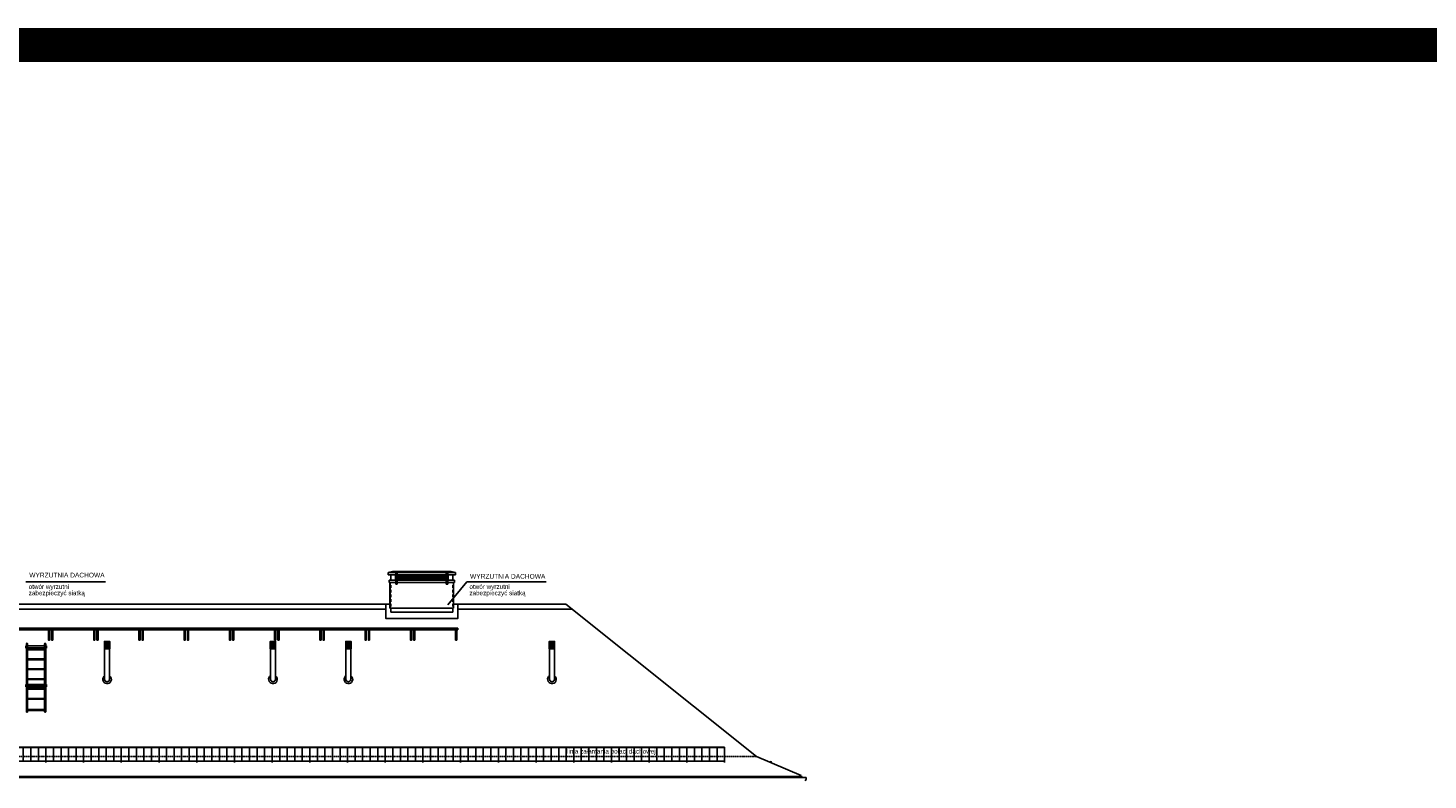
# Model space of a CAD drawing. Header units: inches. Extents: x -281236 to -70395, y 38777 to 102341.
# Tile 223 of 244: x -106480 to -102767, y 48727 to 50721. Entities that reach past the tile are written whole.
import ezdxf

# ---------------------------------------------------------------- set-up
doc = ezdxf.new("R2010")
doc.units = ezdxf.units.IN
doc.header["$MEASUREMENT"] = 0
doc.linetypes.add('DASHED', pattern=[0.75, 0.5, -0.25])
doc.linetypes.add('HIDDEN', pattern=[0.375, 0.25, -0.125])
doc.layers.get('0').update_dxf_attribs({"color": 101})
for name, color, linetype in [('Fas--widok-glowna', 7, 'Continuous'), ('Fas-okno-widok', 8, 'Continuous'), ('Ins-kan', 54, 'Continuous'), ('L_CIENKA', 8, 'Continuous'), ('Opis-spadki', 61, 'Continuous'), ('PRZERYWANA', 8, 'HIDDEN'), ('Sc-cegla pelna-hatch', 8, 'Continuous'), ('Sch-opis', 51, 'Continuous')]:
    doc.layers.add(name, color=color, linetype=linetype)
doc.styles.add('arial', font='ARIAL.TTF', dxfattribs={"width": 0.75})
doc.styles.add('TYTUL2', font='ARIAL.TTF')

# ---------------------------------------------------------------- blocks, each defined once
blk = doc.blocks.new('drabina')
at = {"layer": 'L_CIENKA'}
for p, q in [((-3.6, 3), (176.4, 3)), ((-3.6, 0), (176.4, 0)), ((0, 0), (0, -45)), ((2, 0), (2, -45)), ((30, 0), (30, -45)), ((32, 0), (32, -45)), ((56.1, 0), (56.1, -45)), ((58.1, 0), (58.1, -45)), ((62.5, 5.1), (62.5, 3)), ((64, 5.1), (62.5, 5.1)), ((62.5, 0), (62.5, -45)), ((64, 5.1), (64, 3)), ((64, 5.1), (68.6, 5.1)), ((64, 0), (64, -45)), ((68.6, 5.1), (68.6, 3)), ((68.6, 0), (68.6, -45)), ((82.1, 0), (82.1, -45)), ((84.1, 0), (84.1, -45)), ((108.2, 0), (108.2, -45)), ((110.2, 0), (110.2, -45)), ((134.3, 0), (134.3, -45)), ((136.3, 0), (136.3, -45)), ((160.3, 0), (160.3, -45)), ((162.3, 0), (162.3, -45)), ((166.2, 5.1), (164.6, 5.1)), ((164.6, 5.1), (164.6, 3)), ((164.6, 0), (164.6, -45)), ((166.2, 5.1), (170.8, 5.1)), ((166.2, 5.1), (166.2, 3)), ((166.2, 0), (166.2, -45)), ((170.8, 5.1), (170.8, 3)), ((170.8, 0), (170.8, -45)), ((-3.6, -45), (176.4, -45)), ((-3.6, -48), (176.4, -48)), ((62.5, -50.1), (62.5, -48)), ((64, -50.1), (62.5, -50.1)), ((64, -50.1), (64, -48)), ((64, -50.1), (68.6, -50.1)), ((68.6, -50.1), (68.6, -48)), ((164.6, -50.1), (164.6, -48)), ((166.2, -50.1), (164.6, -50.1)), ((166.2, -50.1), (166.2, -48)), ((166.2, -50.1), (170.8, -50.1)), ((170.8, -50.1), (170.8, -48))]:
    blk.add_line(p, q, dxfattribs=at)
for centre, start, end in [((-3.6, 1.5), 90, 270), ((176.4, 1.5), 270, 90), ((-3.6, -46.5), 90, 270), ((176.4, -46.5), 270, 90)]:
    blk.add_arc(centre, 1.5, start, end, dxfattribs=at)
blk = doc.blocks.new('płotekśśśś')
at = {"layer": 'L_CIENKA'}
for p, q in [((0, 0), (200, 0)), ((0, 0), (0, -41.1)), ((200, 0), (200, -41.1)), ((0, -0.8), (200, -0.8)), ((0, -20.8), (0, -22.6)), ((20, -0.8), (20, -37.6)), ((40, -0.8), (40, -37.6)), ((60, -0.8), (60, -37.6)), ((80, -0.8), (80, -37.6)), ((100, -0.8), (100, -41.1)), ((120, -0.8), (120, -37.6)), ((140, -0.8), (140, -37.6)), ((160, -0.8), (160, -37.6)), ((180, -0.8), (180, -37.6)), ((0, -37.6), (200, -37.6))]:
    blk.add_line(p, q, dxfattribs=at)

msp = doc.modelspace()

# ---------------------------------------------------------------- hatches: boundary and pattern name
at = {"layer": 'Fas-okno-widok'}
h = msp.add_hatch(dxfattribs=at)
h.set_pattern_fill('ANSI32', color=256, scale=0.2, angle=45, style=0)
h.set_pattern_definition([(90, (274378.6144, 102223.9823), (-1.905, 3e-16), []), (90, (274379.2494, 102224.6173), (-1.905, 3e-16), [])])
h.paths.add_polyline_path([(-106262.99, 49094.87), (-106276.99, 49094.87), (-106276.99, 49074.87), (-106262.99, 49074.87)])
h = msp.add_hatch(dxfattribs=at)
h.set_pattern_fill('ANSI32', color=256, scale=0.2, angle=45, style=0)
h.set_pattern_definition([(90, (274818.6144, 102223.9823), (-1.905, 3e-16), []), (90, (274819.2494, 102224.6173), (-1.905, 3e-16), [])])
h.paths.add_polyline_path([(-105822.99, 49094.87), (-105836.99, 49094.87), (-105836.99, 49074.87), (-105822.99, 49074.87)])
h = msp.add_hatch(dxfattribs=at)
h.set_pattern_fill('ANSI32', color=256, scale=0.2, angle=45, style=0)
h.set_pattern_definition([(90, (275018.6144, 102223.9823), (-1.905, 3e-16), []), (90, (275019.2494, 102224.6173), (-1.905, 3e-16), [])])
h.paths.add_polyline_path([(-105622.99, 49094.87), (-105636.99, 49094.87), (-105636.99, 49074.87), (-105622.99, 49074.87)])
h = msp.add_hatch(dxfattribs=at)
h.set_pattern_fill('ANSI32', color=256, scale=0.2, angle=45, style=0)
h.set_pattern_definition([(90, (275558.6144, 102223.9823), (-1.905, 3e-16), []), (90, (275559.2494, 102224.6173), (-1.905, 3e-16), [])])
h.paths.add_polyline_path([(-105082.99, 49094.87), (-105096.99, 49094.87), (-105096.99, 49074.87), (-105082.99, 49074.87)])
at = {"layer": 'L_CIENKA'}
h = msp.add_hatch(dxfattribs=at)
h.set_pattern_fill('ANSI37', color=256, scale=20, angle=-90, style=0)
h.set_pattern_definition([(315, (-4379.6696, -16501.8506), (1.767766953, 1.767766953), []), (45, (-4379.6696, -16501.8506), (-1.767766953, 1.767766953), [])])
h.paths.add_polyline_path([(-105368.25, 49270.26), (-105435.25, 49270.26), (-105500.25, 49270.26), (-105500.25, 49258.26), (-105435.25, 49258.26), (-105368.25, 49258.26)])

# ---------------------------------------------------------------- linework, layer by layer
at = {"layer": 'Fas--widok-glowna'}
for p, q in [((-105053.38, 49193.86), (-105350.75, 49193.86)), ((-105053.38, 49193.86), (-104547.93, 48789.5)), ((-104547.93, 48789.5), (-104429.13, 48739.51)), ((-104429.13, 48739.51), (-104430.29, 48736.78)), ((-104430.29, 48736.78), (-104430.29, 48734.48))]:
    msp.add_line(p, q, dxfattribs=at)
msp.add_lwpolyline([(-105519.75, 49193.86), (-106519.75, 49193.86)], dxfattribs=at)
at = {"layer": 'Fas-okno-widok'}
for points in [[(-106276.99, 49074.87), (-106262.99, 49074.87), (-106262.99, 49094.87), (-106276.99, 49094.87)], [(-105836.99, 49074.87), (-105822.99, 49074.87), (-105822.99, 49094.87), (-105836.99, 49094.87)], [(-105636.99, 49074.87), (-105622.99, 49074.87), (-105622.99, 49094.87), (-105636.99, 49094.87)], [(-105096.99, 49074.87), (-105082.99, 49074.87), (-105082.99, 49094.87), (-105096.99, 49094.87)]]:
    msp.add_lwpolyline(points, close=True, dxfattribs=at)
at = {"layer": 'Ins-kan'}
for p, q in [((-104427.82, 48734.48), (-104417.87, 48733.94)), ((-104416.82, 48727.47), (-104418.83, 48725.48)), ((-104416.23, 48733.94), (-104417.87, 48733.94)), ((-104416.23, 48733.94), (-104416.23, 48728.89))]:
    msp.add_line(p, q, dxfattribs=at)
msp.add_lwpolyline([(-104427.82, 48734.48), (-106774.12, 48734.48)], dxfattribs=at)
msp.add_arc((-104418.23, 48728.89), 2, 314.75573, 0, dxfattribs=at)
at = {"layer": 'L_CIENKA'}
for p, q in [((-105512.75, 49280.26), (-105524.75, 49277.26)), ((-105524.75, 49277.26), (-105524.75, 49271.26)), ((-105345.75, 49277.26), (-105524.75, 49277.26)), ((-105357.75, 49280.26), (-105512.75, 49280.26)), ((-105504.25, 49276.26), (-105500.25, 49276.26)), ((-105504.25, 49271.26), (-105504.25, 49276.26)), ((-105500.25, 49271.26), (-105500.25, 49276.26)), ((-105366.25, 49276.26), (-105370.25, 49276.26)), ((-105370.25, 49271.26), (-105370.25, 49276.26)), ((-105366.25, 49271.26), (-105366.25, 49276.26)), ((-105357.75, 49280.26), (-105345.75, 49277.26)), ((-105345.75, 49271.26), (-105345.75, 49277.26)), ((-105345.75, 49271.26), (-105524.75, 49271.26)), ((-105521.75, 49257.35), (-105521.75, 49251.35)), ((-105521.75, 49257.35), (-105435.25, 49257.35)), ((-105521.75, 49251.35), (-105435.25, 49251.35)), ((-105519.75, 49183.02), (-105519.75, 49251.35)), ((-105517.25, 49271.26), (-105517.25, 49257.35)), ((-105517.25, 49271.26), (-105517.25, 49257.76)), ((-105505.25, 49257.76), (-105505.25, 49271.26)), ((-105505.25, 49257.35), (-105505.25, 49271.26)), ((-105504.25, 49257.26), (-105504.25, 49271.26)), ((-105504.25, 49246.26), (-105504.25, 49257.76)), ((-105500.25, 49246.26), (-105504.25, 49246.26)), ((-105500.25, 49257.26), (-105500.25, 49271.26)), ((-105500.25, 49246.26), (-105500.25, 49257.26)), ((-105348.75, 49257.35), (-105435.25, 49257.35)), ((-105348.75, 49251.35), (-105435.25, 49251.35)), ((-105370.25, 49257.26), (-105370.25, 49271.26)), ((-105370.25, 49246.26), (-105370.25, 49257.26)), ((-105370.25, 49246.26), (-105366.25, 49246.26)), ((-105366.25, 49257.26), (-105366.25, 49271.26)), ((-105366.25, 49246.26), (-105366.25, 49257.76)), ((-105365.25, 49257.76), (-105365.25, 49271.26)), ((-105365.25, 49257.35), (-105365.25, 49271.26)), ((-105353.25, 49271.26), (-105353.25, 49257.76)), ((-105350.75, 49183.02), (-105350.75, 49251.35)), ((-105348.75, 49257.35), (-105348.75, 49251.35)), ((-106509.1, 49180.74), (-105530.39, 49180.74)), ((-105519.75, 49183.02), (-105350.75, 49183.02)), ((-105517.25, 49172.13), (-105517.25, 49183.02)), ((-105353.25, 49172.13), (-105517.25, 49172.13)), ((-105353.25, 49183.02), (-105353.25, 49172.13)), ((-105353.25, 49172.13), (-105353.25, 49183.02)), ((-105340.1, 49180.74), (-105036.99, 49180.74)), ((-105508.6, 49155.21), (-105398.75, 49155.21)), ((-106276.39, 48993.54), (-106276.39, 49074.87)), ((-106263.5, 48993.54), (-106263.5, 49074.87)), ((-105836.39, 48993.54), (-105836.39, 49074.87)), ((-105823.5, 48993.54), (-105823.5, 49074.87)), ((-105636.39, 48993.54), (-105636.39, 49074.87)), ((-105623.5, 48993.54), (-105623.5, 49074.87)), ((-105096.39, 48993.54), (-105096.39, 49074.87)), ((-105083.5, 48993.54), (-105083.5, 49074.87)), ((-104509.32, 48777.59), (-104510.87, 48773.9)), ((-104508.39, 48777.2), (-104509.95, 48773.52)), ((-104430.29, 48736.78), (-106773.74, 48736.78)), ((-104429.97, 48737.53), (-104427.09, 48736.31)), ((-104429.85, 48737.81), (-104426.77, 48736.5)), ((-104428.17, 48736.22), (-104428.4, 48736.02)), ((-104426.95, 48734.33), (-104428.4, 48736.02)), ((-104427.19, 48735.07), (-104428.17, 48736.22)), ((-104427.09, 48736.31), (-104427.19, 48735.07)), ((-104426.77, 48736.5), (-104426.95, 48734.33))]:
    msp.add_line(p, q, dxfattribs=at)
at = {"layer": 'L_CIENKA', "linetype": 'DASHED'}
msp.add_line((-104547.93, 48789.5), (-106870.68, 48789.5), dxfattribs=at)
at = {"layer": 'L_CIENKA'}
for points in [[(-105435.25, 49270.26), (-105502.25, 49270.26), (-105502.25, 49258.26), (-105435.25, 49258.26)], [(-105435.25, 49270.26), (-105368.25, 49270.26), (-105368.25, 49258.26), (-105435.25, 49258.26)], [(-105530.39, 49193.86), (-105530.39, 49155.21), (-105471.74, 49155.21)], [(-105340.1, 49193.86), (-105340.1, 49155.21), (-105398.75, 49155.21)], [(-106425.53, 49125.91), (-106425.53, 49098.47), (-106422.53, 49098.47), (-106422.53, 49125.91)], [(-106413.96, 49125.91), (-106413.96, 49098.47), (-106416.96, 49098.47), (-106416.96, 49125.91)], [(-106305.53, 49125.91), (-106305.53, 49098.47), (-106302.53, 49098.47), (-106302.53, 49125.91)], [(-106293.96, 49125.91), (-106293.96, 49098.47), (-106296.96, 49098.47), (-106296.96, 49125.91)], [(-106185.53, 49125.91), (-106185.53, 49098.47), (-106182.53, 49098.47), (-106182.53, 49125.91)], [(-106173.96, 49125.91), (-106173.96, 49098.47), (-106176.96, 49098.47), (-106176.96, 49125.91)], [(-106065.53, 49125.91), (-106065.53, 49098.47), (-106062.53, 49098.47), (-106062.53, 49125.91)], [(-106053.96, 49125.91), (-106053.96, 49098.47), (-106056.96, 49098.47), (-106056.96, 49125.91)], [(-105945.53, 49125.91), (-105945.53, 49098.47), (-105942.53, 49098.47), (-105942.53, 49125.91)], [(-105933.96, 49125.91), (-105933.96, 49098.47), (-105936.96, 49098.47), (-105936.96, 49125.91)], [(-105825.53, 49125.91), (-105825.53, 49098.47), (-105822.53, 49098.47), (-105822.53, 49125.91)], [(-105813.96, 49125.91), (-105813.96, 49098.47), (-105816.96, 49098.47), (-105816.96, 49125.91)], [(-105705.53, 49125.91), (-105705.53, 49098.47), (-105702.53, 49098.47), (-105702.53, 49125.91)], [(-105693.96, 49125.91), (-105693.96, 49098.47), (-105696.96, 49098.47), (-105696.96, 49125.91)], [(-105585.53, 49125.91), (-105585.53, 49098.47), (-105582.53, 49098.47), (-105582.53, 49125.91)], [(-105573.96, 49125.91), (-105573.96, 49098.47), (-105576.96, 49098.47), (-105576.96, 49125.91)], [(-105465.53, 49125.91), (-105465.53, 49098.47), (-105462.53, 49098.47), (-105462.53, 49125.91)], [(-105453.96, 49125.91), (-105453.96, 49098.47), (-105456.96, 49098.47), (-105456.96, 49125.91)], [(-105345.53, 49125.91), (-105345.53, 49098.47), (-105342.53, 49098.47), (-105342.53, 49125.91)]]:
    msp.add_lwpolyline(points, dxfattribs=at)
for points in [[(-106419.75, 49125.91), (-106539.75, 49125.91), (-106539.75, 49129.91), (-106419.75, 49129.91)], [(-106299.75, 49125.91), (-106419.75, 49125.91), (-106419.75, 49129.91), (-106299.75, 49129.91)], [(-106179.75, 49125.91), (-106299.75, 49125.91), (-106299.75, 49129.91), (-106179.75, 49129.91)], [(-106059.75, 49125.91), (-106179.75, 49125.91), (-106179.75, 49129.91), (-106059.75, 49129.91)], [(-105939.75, 49125.91), (-106059.75, 49125.91), (-106059.75, 49129.91), (-105939.75, 49129.91)], [(-105819.75, 49125.91), (-105939.75, 49125.91), (-105939.75, 49129.91), (-105819.75, 49129.91)], [(-105699.75, 49125.91), (-105819.75, 49125.91), (-105819.75, 49129.91), (-105699.75, 49129.91)], [(-105579.75, 49125.91), (-105699.75, 49125.91), (-105699.75, 49129.91), (-105579.75, 49129.91)], [(-105459.75, 49125.91), (-105579.75, 49125.91), (-105579.75, 49129.91), (-105459.75, 49129.91)], [(-105339.75, 49125.91), (-105459.75, 49125.91), (-105459.75, 49129.91), (-105339.75, 49129.91)]]:
    msp.add_lwpolyline(points, close=True, dxfattribs=at)
for centre, radius, start, end in [((-106269.95, 48994.45), 11.51, 124.05461, 332.72026), ((-106269.95, 48994.45), 6.51, 188.04864, 351.95136), ((-106269.95, 48994.45), 11.51, 332.72026, 55.94539), ((-105829.95, 48994.45), 11.51, 124.05461, 332.72026), ((-105829.95, 48994.45), 6.51, 188.04864, 351.95136), ((-105829.95, 48994.45), 11.51, 332.72026, 55.94539), ((-105629.95, 48994.45), 11.51, 124.05461, 332.72026), ((-105629.95, 48994.45), 6.51, 188.04864, 351.95136), ((-105629.95, 48994.45), 11.51, 332.72026, 55.94539), ((-105089.95, 48994.45), 11.51, 124.05461, 332.72026), ((-105089.95, 48994.45), 6.51, 188.04864, 351.95136), ((-105089.95, 48994.45), 11.51, 332.72026, 55.94539)]:
    msp.add_arc(centre, radius, start, end, dxfattribs=at)
at = {"layer": 'PRZERYWANA', "ltscale": 0.5}
for p, q in [((-105517.25, 49251.35), (-105517.25, 49183.02)), ((-105353.25, 49251.35), (-105353.25, 49183.02))]:
    msp.add_line(p, q, dxfattribs=at)
at = {"layer": 'Sc-cegla pelna-hatch', "color": 3, "const_width": 90}
msp.add_lwpolyline([(-109488.02, 50676.26), (-70440.14, 50676.26), (-70440.14, 46382.84), (-109488.02, 46382.84)], close=True, dxfattribs=at)
at = {"layer": 'Sch-opis'}
for p, q in [((-106485.1, 49252.99), (-106274.48, 49252.99)), ((-105365.92, 49191.82), (-105316.1, 49252.99)), ((-105316.1, 49252.99), (-105105.48, 49252.99))]:
    msp.add_line(p, q, dxfattribs=at)

# ---------------------------------------------------------------- block references
at = {"rotation": 90}
msp.add_blockref('drabina', (-106480.75, 48911.97), dxfattribs=at)
for p in [(-106632.16, 48814.65), (-106432.16, 48814.65), (-106232.16, 48814.65), (-106032.16, 48814.65), (-105832.16, 48814.65), (-105632.16, 48814.65), (-105432.16, 48814.65), (-105232.16, 48814.65), (-105032.16, 48814.65), (-104832.16, 48814.65)]:
    msp.add_blockref('płotekśśśś', p)

# ---------------------------------------------------------------- texts
at = {"layer": 'Opis-spadki'}
for s, height, style, p in [('WYRZUTNIA DACHOWA', 12.5, 'TYTUL2', (-106476.34, 49264.51)), ('WYRZUTNIA DACHOWA', 12.5, 'TYTUL2', (-105307.34, 49261.25)), ('otwór wyrzutni ', 12, 'arial', (-106477.92, 49234.09)), ('otwór wyrzutni ', 12, 'arial', (-105308.92, 49234.09)), ('zabezpieczyć siatką', 12, 'arial', (-106477.92, 49217.3)), ('zabezpieczyć siatką', 12, 'arial', (-105308.92, 49217.3)), ('linia załamania połaci dachowej', 12, 'TYTUL2', (-105049.87, 48797.48))]:
    msp.add_text(s, height=height, dxfattribs=dict(at, style=style)).set_placement(p)

doc.saveas('drawing.dxf')
